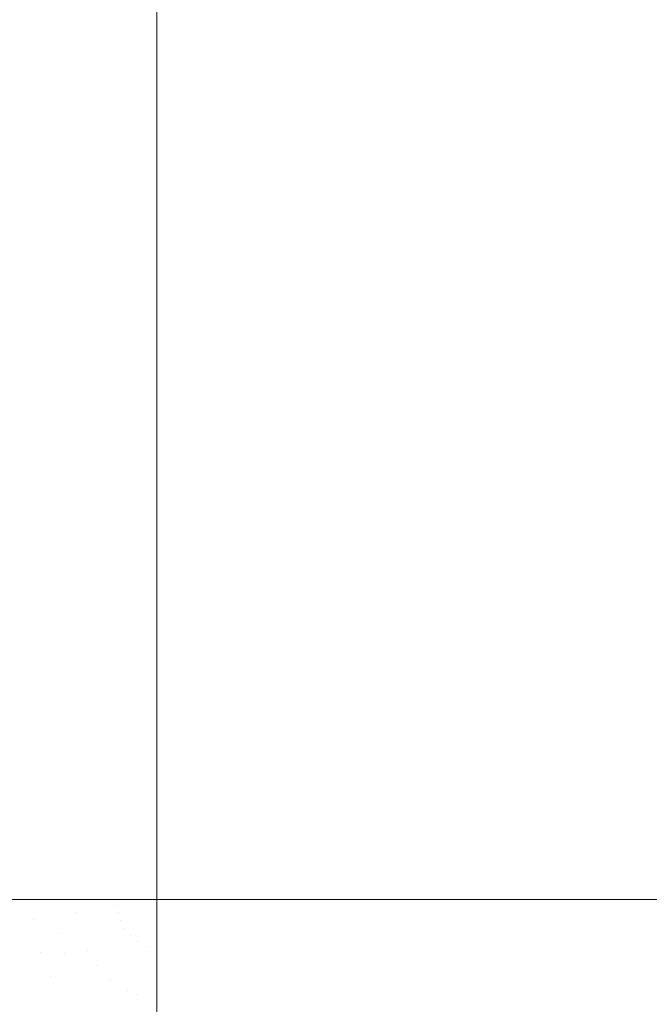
# Model space of a CAD drawing. Header units: centimetres. Extents: x -21.6 to 22.7, y 4.2 to 6.
# Tile 31 of 256: x -21.5124 to -21.4711, y 4.2933 to 4.358. Entities that reach past the tile are written whole.
import ezdxf

# ---------------------------------------------------------------- set-up
doc = ezdxf.new("R2010")
doc.units = ezdxf.units.CM
doc.header["$LTSCALE"] = 2.54
doc.layers.add('Lucido design-1', color=7, linetype='Continuous')

# ---------------------------------------------------------------- blocks, each defined once
blk = doc.blocks.new('Gruppo-3-1')
at = {"color": 7, "linetype": 'Continuous', "lineweight": 9}
for points, invisible_edges in [([(-21.513007, 5.900212, -2277.021501), (-21.510294, 5.900212, -2277.021828), (-21.510294, 4.300212, -2277.021828), (-21.513007, 4.300212, -2277.021501)], 10), ([(-21.513006, 4.300212, -2276.222845), (-21.510692, 4.300212, -2276.222553), (-21.510692, 5.900212, -2276.222553), (-21.513006, 5.900212, -2276.222845)], 10), ([(-21.508779, 5.900212, -2276.22239), (-21.510692, 5.900212, -2276.222553), (-21.510692, 4.300212, -2276.222553), (-21.508779, 4.300212, -2276.22239)], 10), ([(-21.510294, 5.900212, -2277.021828), (-21.507512, 5.900212, -2277.022049), (-21.507512, 4.300212, -2277.022049), (-21.508778, 4.300212, -2277.021948)], 10), ([(-21.508778, 4.300212, -2277.021948), (-21.510294, 4.300212, -2277.021828), (-21.510294, 5.900212, -2277.021828)], 10), ([(-21.508779, 4.300212, -2276.22239), (-21.507909, 4.300212, -2276.222316), (-21.507909, 5.900212, -2276.222316), (-21.508779, 5.900212, -2276.22239)], 10), ([(-21.50606, 5.900212, -2276.222233), (-21.507909, 5.900212, -2276.222316), (-21.507909, 4.300212, -2276.222316), (-21.50606, 4.300212, -2276.222233)], 10), ([(-21.50606, 4.300212, -2277.022106), (-21.507512, 4.300212, -2277.022049), (-21.507512, 5.900212, -2277.022049), (-21.50606, 5.900212, -2277.022106)], 10), ([(-21.50606, 4.300212, -2276.222233), (-21.505131, 4.300212, -2276.222191), (-21.505131, 5.900212, -2276.222191), (-21.50606, 5.900212, -2276.222233)], 10), ([(-21.50606, 5.900212, -2277.022106), (-21.504734, 5.900212, -2277.022158), (-21.504734, 4.300212, -2277.022158), (-21.50606, 4.300212, -2277.022106)], 10), ([(-21.505131, 5.900212, -2276.222191), (-21.505131, 4.300212, -2276.222191), (-21.503423, 4.300212, -2276.22217), (-21.503423, 5.900212, -2276.22217)], 1), ([(-21.504734, 4.300212, -2277.022158), (-21.504734, 5.900212, -2277.022158), (-21.503423, 5.900212, -2277.02217), (-21.503423, 4.300212, -2277.02217)], 1), ([(-21.503423, 4.300212, -2277.02217), (-21.503423, 5.900212, -2277.02217), (-6.792166, 5.900212, -2277.02217), (-6.792166, 4.700212, -2277.02217)], 8), ([(-6.792166, 4.700212, -2277.02217), (-6.791888, 4.686063, -2277.02217), (-21.503423, 4.300212, -2277.02217)], 10), ([(-6.791888, 4.686063, -2277.02217), (-6.79097, 4.670862, -2277.02217), (-21.503423, 4.300212, -2277.02217)], 10), ([(-21.503423, 4.300212, -2277.02217), (-6.79097, 4.670862, -2277.02217), (-6.789891, 4.660396, -2277.02217)], 9), ([(-6.789891, 4.660396, -2277.02217), (-6.789415, 4.655769, -2277.02217), (-21.503423, 4.300212, -2277.02217)], 10), ([(-6.789415, 4.655769, -2277.02217), (-6.787237, 4.640858, -2277.02217), (-21.503423, 4.300212, -2277.02217)], 10), ([(-21.503423, 4.300212, -2277.02217), (-6.787237, 4.640858, -2277.02217), (-6.784456, 4.626187, -2277.02217)], 9), ([(-21.503423, 4.300212, -2277.02217), (-6.784456, 4.626187, -2277.02217), (-6.781095, 4.611811, -2277.02217)], 9), ([(-21.503423, 4.300212, -2277.02217), (-6.781095, 4.611811, -2277.02217), (-6.777181, 4.597779, -2277.02217)], 9), ([(-21.503423, 4.300212, -2277.02217), (-6.777181, 4.597779, -2277.02217), (-6.772745, 4.584136, -2277.02217)], 9), ([(-21.503423, 4.300212, -2277.02217), (-6.772745, 4.584136, -2277.02217), (-6.767821, 4.57092, -2277.02217)], 9), ([(-21.503423, 4.300212, -2277.02217), (-6.767821, 4.57092, -2277.02217), (-6.766914, 4.568767, -2277.02217)], 9), ([(-6.766914, 4.568767, -2277.02217), (-6.762444, 4.558164, -2277.02217), (-21.503423, 4.300212, -2277.02217)], 10), ([(-21.503423, 4.300212, -2277.02217), (-6.762444, 4.558164, -2277.02217), (-6.756649, 4.545896, -2277.02217)], 9), ([(-21.503423, 4.300212, -2277.02217), (-6.756649, 4.545896, -2277.02217), (-6.750474, 4.534136, -2277.02217)], 9), ([(-21.503423, 4.300212, -2277.02217), (-6.750474, 4.534136, -2277.02217), (-6.743954, 4.522901, -2277.02217)], 9), ([(-21.503423, 4.300212, -2277.02217), (-6.743954, 4.522901, -2277.02217), (-6.742255, 4.520239, -2277.02217), (-6.737125, 4.512201, -2277.02217)], 9), ([(-21.503423, 4.300212, -2277.02217), (-6.737125, 4.512201, -2277.02217), (-6.730021, 4.502042, -2277.02217)], 9), ([(-21.503423, 4.300212, -2277.02217), (-6.730021, 4.502042, -2277.02217), (-6.722674, 4.492426, -2277.02217)], 9), ([(-6.722674, 4.492426, -2277.02217), (-6.715523, 4.483821, -2277.02217), (-21.503423, 4.300212, -2277.02217)], 10), ([(-21.503423, 4.300212, -2277.02217), (-6.715523, 4.483821, -2277.02217), (-6.707793, 4.47526, -2277.02217)], 9), ([(-21.503423, 4.300212, -2277.02217), (-6.707793, 4.47526, -2277.02217), (-6.699899, 4.467224, -2277.02217)], 9), ([(-21.503423, 4.300212, -2277.02217), (-6.699899, 4.467224, -2277.02217), (-6.691871, 4.45971, -2277.02217)], 9), ([(-21.503423, 4.300212, -2277.02217), (-6.691871, 4.45971, -2277.02217), (-6.683728, 4.452706, -2277.02217)], 9), ([(-21.503423, 4.300212, -2277.02217), (-6.683728, 4.452706, -2277.02217), (-6.67549, 4.446201, -2277.02217)], 9), ([(-21.503423, 4.300212, -2277.02217), (-6.67549, 4.446201, -2277.02217), (-6.667174, 4.440182, -2277.02217)], 9), ([(-21.503423, 4.300212, -2277.02217), (-6.667174, 4.440182, -2277.02217), (-6.660145, 4.43553, -2277.02217), (-6.658796, 4.434637, -2277.02217)], 9), ([(-21.503423, 4.300212, -2277.02217), (-6.658796, 4.434637, -2277.02217), (-6.650368, 4.429552, -2277.02217)], 9), ([(-21.503423, 4.300212, -2277.02217), (-6.650368, 4.429552, -2277.02217), (-6.641902, 4.424913, -2277.02217)], 9), ([(-21.503423, 4.300212, -2277.02217), (-6.641902, 4.424913, -2277.02217), (-6.633407, 4.42071, -2277.02217)], 9), ([(-21.503423, 4.300212, -2277.02217), (-6.633407, 4.42071, -2277.02217), (-6.624893, 4.416928, -2277.02217)], 9), ([(-21.503423, 4.300212, -2277.02217), (-6.624893, 4.416928, -2277.02217), (-6.616365, 4.413558, -2277.02217)], 9), ([(-6.616365, 4.413558, -2277.02217), (-6.607829, 4.410587, -2277.02217), (-21.503423, 4.300212, -2277.02217)], 10), ([(-21.503423, 4.300212, -2277.02217), (-6.607829, 4.410587, -2277.02217), (-6.604186, 4.409486, -2277.02217)], 9), ([(-6.604186, 4.409486, -2277.02217), (-6.599292, 4.408007, -2277.02217), (-21.503423, 4.300212, -2277.02217)], 10), ([(-21.503423, 4.300212, -2277.02217), (-6.599292, 4.408007, -2277.02217), (-6.590755, 4.405807, -2277.02217)], 9), ([(-21.503423, 4.300212, -2277.02217), (-6.590755, 4.405807, -2277.02217), (-6.582223, 4.403981, -2277.02217)], 9), ([(-21.503423, 4.300212, -2277.02217), (-6.582223, 4.403981, -2277.02217), (-6.573698, 4.402521, -2277.02217)], 9), ([(-21.503423, 4.300212, -2277.02217), (-6.573698, 4.402521, -2277.02217), (-6.565183, 4.401421, -2277.02217)], 9), ([(-21.503423, 4.300212, -2277.02217), (-6.565183, 4.401421, -2277.02217), (-6.556678, 4.400676, -2277.02217)], 9), ([(-21.503423, 4.300212, -2277.02217), (-6.556678, 4.400676, -2277.02217), (-6.548185, 4.400281, -2277.02217)], 9), ([(-21.503423, 4.300212, -2277.02217), (-6.548185, 4.400281, -2277.02217), (-6.542823, 4.400212, -2277.02217)], 9), ([(-6.542823, 4.400212, -2277.02217), (7.669748, 4.400212, -2277.02217), (22.630348, 4.300212, -2277.02217), (-21.503423, 4.300212, -2277.02217)], 10), ([(-21.513007, 4.300212, -2277.021501), (-21.510294, 4.300212, -2277.021828), (-21.511506, 4.298909, -2277.021687), (-21.512923, 4.298681, -2277.021503)], 14), ([(-21.512923, 4.298681, -2276.222837), (-21.511506, 4.298909, -2276.222653), (-21.510692, 4.300212, -2276.222553), (-21.513006, 4.300212, -2276.222845)], 11), ([(-21.510692, 4.300212, -2276.222553), (-21.511506, 4.298909, -2276.222653), (-21.508732, 4.299356, -2276.222378)], 11), ([(-21.508732, 4.299356, -2277.021962), (-21.511506, 4.298909, -2277.021687), (-21.510294, 4.300212, -2277.021828)], 11), ([(-21.508732, 4.299356, -2276.222378), (-21.508779, 4.300212, -2276.22239), (-21.510692, 4.300212, -2276.222553)], 9), ([(-21.510294, 4.300212, -2277.021828), (-21.508778, 4.300212, -2277.021948), (-21.508732, 4.299356, -2277.021962)], 10), ([(-21.507909, 4.300212, -2276.222316), (-21.508779, 4.300212, -2276.22239), (-21.508732, 4.299356, -2276.222378)], 10), ([(-21.508732, 4.299356, -2277.021962), (-21.508778, 4.300212, -2277.021948), (-21.507512, 4.300212, -2277.022049)], 9), ([(-21.507909, 4.300212, -2276.222316), (-21.508732, 4.299356, -2276.222378), (-21.506037, 4.299791, -2276.22222)], 11), ([(-21.507512, 4.300212, -2277.022049), (-21.508565, 4.298407, -2277.021962), (-21.508732, 4.299356, -2277.021962)], 11), ([(-21.506037, 4.299791, -2276.22222), (-21.508732, 4.299356, -2276.222378), (-21.508565, 4.298407, -2276.222378), (-21.505955, 4.299323, -2276.22222)], 15), ([(-21.505955, 4.299323, -2277.02212), (-21.508565, 4.298407, -2277.021962), (-21.507512, 4.300212, -2277.022049)], 11), ([(-21.506037, 4.299791, -2276.22222), (-21.50606, 4.300212, -2276.222233), (-21.507909, 4.300212, -2276.222316)], 9), ([(-21.507512, 4.300212, -2277.022049), (-21.50606, 4.300212, -2277.022106), (-21.505955, 4.299323, -2277.02212)], 10), ([(-21.505131, 4.300212, -2276.222191), (-21.50606, 4.300212, -2276.222233), (-21.506037, 4.299791, -2276.22222)], 10), ([(-21.505955, 4.299323, -2277.02212), (-21.50606, 4.300212, -2277.022106), (-21.504734, 4.300212, -2277.022158)], 9), ([(-21.506037, 4.299791, -2276.22222), (-21.503423, 4.300212, -2276.22217), (-21.505131, 4.300212, -2276.222191)], 9), ([(-21.505955, 4.299323, -2276.22222), (-21.503423, 4.300212, -2276.22217), (-21.506037, 4.299791, -2276.22222)], 11), ([(-21.505794, 4.298821, -2276.22222), (-21.503423, 4.300212, -2276.22217), (-21.505955, 4.299323, -2276.22222)], 11), ([(-21.505955, 4.299323, -2277.02212), (-21.503423, 4.300212, -2277.02217), (-21.505794, 4.298821, -2277.02212)], 11), ([(-21.504734, 4.300212, -2277.022158), (-21.503423, 4.300212, -2277.02217), (-21.505955, 4.299323, -2277.02212)], 10), ([(-21.505533, 4.298308, -2276.22222), (-21.503423, 4.300212, -2276.22217), (-21.505794, 4.298821, -2276.22222)], 11), ([(-21.505794, 4.298821, -2277.02212), (-21.503423, 4.300212, -2277.02217), (-21.505533, 4.298308, -2277.02212)], 11), ([(-21.505157, 4.297821, -2276.22222), (-21.503423, 4.300212, -2276.22217), (-21.505533, 4.298308, -2276.22222)], 11), ([(-21.505533, 4.298308, -2277.02212), (-21.503423, 4.300212, -2277.02217), (-21.505157, 4.297821, -2277.02212)], 11), ([(-21.504664, 4.297412, -2276.22222), (-21.503423, 4.300212, -2276.22217), (-21.505157, 4.297821, -2276.22222)], 11), ([(-21.505157, 4.297821, -2277.02212), (-21.503423, 4.300212, -2277.02217), (-21.504664, 4.297412, -2277.02212)], 11), ([(-21.504072, 4.297136, -2276.22222), (-21.503423, 4.300212, -2276.22217), (-21.504664, 4.297412, -2276.22222)], 11), ([(-21.504664, 4.297412, -2277.02212), (-21.503423, 4.300212, -2277.02217), (-21.504072, 4.297136, -2277.02212)], 11), ([(-21.503423, 4.297039, -2276.222239), (-21.503423, 4.300212, -2276.22217), (-21.504072, 4.297136, -2276.22222)], 10), ([(-21.504072, 4.297136, -2277.02212), (-21.503423, 4.300212, -2277.02217), (-21.503423, 4.297039, -2277.022101)], 9), ([(22.630348, 4.297039, -2276.222239), (22.630348, 4.300212, -2276.22217), (-21.503423, 4.300212, -2276.22217), (-21.503423, 4.297039, -2276.222239)], 8), ([(-21.503423, 4.297039, -2277.022101), (-21.503423, 4.300212, -2277.02217), (22.630348, 4.300212, -2277.02217), (22.630348, 4.297039, -2277.022101)], 8), ([(-21.509899, 4.297939, -2276.2225), (-21.508565, 4.298407, -2276.222378), (-21.508732, 4.299356, -2276.222378), (-21.511506, 4.298909, -2276.222653)], 15), ([(-21.511506, 4.298909, -2277.021687), (-21.508732, 4.299356, -2277.021962), (-21.508565, 4.298407, -2277.021962), (-21.509899, 4.297939, -2277.02184)], 15), ([(-21.505955, 4.299323, -2276.22222), (-21.508565, 4.298407, -2276.222378), (-21.508238, 4.297388, -2276.222378), (-21.505794, 4.298821, -2276.22222)], 15), ([(-21.505794, 4.298821, -2277.02212), (-21.508238, 4.297388, -2277.021962), (-21.508565, 4.298407, -2277.021962), (-21.505955, 4.299323, -2277.02212)], 15), ([(-21.512624, 4.296983, -2276.222837), (-21.511252, 4.297465, -2276.222653), (-21.511506, 4.298909, -2276.222653), (-21.512923, 4.298681, -2276.222837)], 15), ([(-21.512923, 4.298681, -2277.021503), (-21.511506, 4.298909, -2277.021687), (-21.511252, 4.297465, -2277.021687), (-21.512624, 4.296983, -2277.021503)], 15), ([(-21.511506, 4.298909, -2276.222653), (-21.511252, 4.297465, -2276.222653), (-21.509899, 4.297939, -2276.2225)], 11), ([(-21.509899, 4.297939, -2277.02184), (-21.511252, 4.297465, -2277.021687), (-21.511506, 4.298909, -2277.021687)], 11), ([(-21.509487, 4.296655, -2276.2225), (-21.508238, 4.297388, -2276.222378), (-21.508565, 4.298407, -2276.222378), (-21.509899, 4.297939, -2276.2225)], 15), ([(-21.509899, 4.297939, -2277.02184), (-21.508565, 4.298407, -2277.021962), (-21.508238, 4.297388, -2277.021962), (-21.509487, 4.296655, -2277.02184)], 15), ([(-21.505533, 4.298308, -2276.22222), (-21.505794, 4.298821, -2276.22222), (-21.508238, 4.297388, -2276.222378), (-21.508001, 4.296865, -2276.222378)], 15), ([(-21.508001, 4.296865, -2277.021962), (-21.508238, 4.297388, -2277.021962), (-21.505794, 4.298821, -2277.02212), (-21.505533, 4.298308, -2277.02212)], 15), ([(-21.509487, 4.296655, -2276.2225), (-21.509899, 4.297939, -2276.2225), (-21.511252, 4.297465, -2276.222653), (-21.511038, 4.296698, -2276.222653)], 15), ([(-21.511038, 4.296698, -2277.021687), (-21.511252, 4.297465, -2277.021687), (-21.509899, 4.297939, -2277.02184), (-21.509487, 4.296655, -2277.02184)], 15), ([(-21.508001, 4.296865, -2276.222378), (-21.507708, 4.296345, -2276.222378), (-21.505533, 4.298308, -2276.22222)], 11), ([(-21.505533, 4.298308, -2277.02212), (-21.507708, 4.296345, -2277.021962), (-21.508001, 4.296865, -2277.021962)], 11), ([(-21.505157, 4.297821, -2276.22222), (-21.505533, 4.298308, -2276.22222), (-21.507708, 4.296345, -2276.222378), (-21.507357, 4.295838, -2276.222378)], 15), ([(-21.507357, 4.295838, -2277.021962), (-21.507708, 4.296345, -2277.021962), (-21.505533, 4.298308, -2277.02212), (-21.505157, 4.297821, -2277.02212)], 15), ([(-21.507357, 4.295838, -2276.222378), (-21.506945, 4.295356, -2276.222378), (-21.505157, 4.297821, -2276.22222)], 11), ([(-21.505157, 4.297821, -2277.02212), (-21.506945, 4.295356, -2277.021962), (-21.507357, 4.295838, -2277.021962)], 11), ([(-21.504664, 4.297412, -2276.22222), (-21.505157, 4.297821, -2276.22222), (-21.506945, 4.295356, -2276.222378), (-21.506473, 4.294914, -2276.222378)], 15), ([(-21.506473, 4.294914, -2277.021962), (-21.506945, 4.295356, -2277.021962), (-21.505157, 4.297821, -2277.02212), (-21.504664, 4.297412, -2277.02212)], 15), ([(-21.513724, 4.295459, -2276.223055), (-21.511038, 4.296698, -2276.222653), (-21.511252, 4.297465, -2276.222653), (-21.512624, 4.296983, -2276.222837)], 15), ([(-21.512624, 4.296983, -2277.021503), (-21.511252, 4.297465, -2277.021687), (-21.511038, 4.296698, -2277.021687), (-21.513724, 4.295459, -2277.021285)], 15), ([(-21.510393, 4.295117, -2276.222653), (-21.508001, 4.296865, -2276.222378), (-21.508238, 4.297388, -2276.222378), (-21.509487, 4.296655, -2276.2225)], 15), ([(-21.509487, 4.296655, -2277.02184), (-21.508238, 4.297388, -2277.021962), (-21.508001, 4.296865, -2277.021962), (-21.510393, 4.295117, -2277.021687)], 15), ([(-21.506473, 4.294914, -2276.222378), (-21.505944, 4.294525, -2276.222378), (-21.504664, 4.297412, -2276.22222)], 11), ([(-21.504664, 4.297412, -2277.02212), (-21.505944, 4.294525, -2277.021962), (-21.506473, 4.294914, -2277.021962)], 11), ([(-21.504072, 4.297136, -2276.22222), (-21.504664, 4.297412, -2276.22222), (-21.505944, 4.294525, -2276.222378), (-21.505363, 4.294205, -2276.222378)], 15), ([(-21.505363, 4.294205, -2277.021962), (-21.505944, 4.294525, -2277.021962), (-21.504664, 4.297412, -2277.02212), (-21.504072, 4.297136, -2277.02212)], 15), ([(-21.505363, 4.294205, -2276.222378), (-21.504742, 4.293965, -2276.222378), (-21.504072, 4.297136, -2276.22222)], 11), ([(-21.504072, 4.297136, -2277.02212), (-21.504742, 4.293965, -2277.021962), (-21.505363, 4.294205, -2277.021962)], 11), ([(-21.504072, 4.297136, -2276.22222), (-21.504742, 4.293965, -2276.222378), (-21.503423, 4.29585, -2276.222265)], 11), ([(-21.503423, 4.29585, -2277.022075), (-21.504742, 4.293965, -2277.021962), (-21.504072, 4.297136, -2277.02212)], 11), ([(-21.503423, 4.29585, -2276.222265), (-21.503423, 4.297039, -2276.222239), (-21.504072, 4.297136, -2276.22222)], 10), ([(-21.504072, 4.297136, -2277.02212), (-21.503423, 4.297039, -2277.022101), (-21.503423, 4.29585, -2277.022075)], 9), ([(-21.513724, 4.295459, -2276.223055), (-21.51334, 4.294395, -2276.223055), (-21.510754, 4.295912, -2276.222653), (-21.511038, 4.296698, -2276.222653)], 15), ([(-21.511038, 4.296698, -2277.021687), (-21.510754, 4.295912, -2277.021687), (-21.51334, 4.294395, -2277.021285), (-21.513724, 4.295459, -2277.021285)], 15), ([(-21.511038, 4.296698, -2276.222653), (-21.510754, 4.295912, -2276.222653), (-21.509487, 4.296655, -2276.2225)], 11), ([(-21.509487, 4.296655, -2277.02184), (-21.510754, 4.295912, -2277.021687), (-21.511038, 4.296698, -2277.021687)], 11), ([(-21.509487, 4.296655, -2276.2225), (-21.510754, 4.295912, -2276.222653), (-21.510393, 4.295117, -2276.222653)], 11), ([(-21.510393, 4.295117, -2277.021687), (-21.510754, 4.295912, -2277.021687), (-21.509487, 4.296655, -2277.02184)], 11), ([(-21.510393, 4.295117, -2276.222653), (-21.509947, 4.294325, -2276.222653), (-21.507708, 4.296345, -2276.222378), (-21.508001, 4.296865, -2276.222378)], 15), ([(-21.508001, 4.296865, -2277.021962), (-21.507708, 4.296345, -2277.021962), (-21.509947, 4.294325, -2277.021687), (-21.510393, 4.295117, -2277.021687)], 15), ([(-21.503423, 4.297039, -2276.222239), (-21.503423, 4.29585, -2276.222265), (22.630348, 4.29585, -2276.222265), (22.630348, 4.297039, -2276.222239)], 10), ([(22.630348, 4.297039, -2277.022101), (22.630348, 4.29585, -2277.022075), (-21.503423, 4.29585, -2277.022075), (-21.503423, 4.297039, -2277.022101)], 10), ([(-21.510393, 4.295117, -2276.222653), (-21.510754, 4.295912, -2276.222653), (-21.51334, 4.294395, -2276.223055), (-21.512852, 4.293319, -2276.223055)], 15), ([(-21.512852, 4.293319, -2277.021285), (-21.51334, 4.294395, -2277.021285), (-21.510754, 4.295912, -2277.021687), (-21.510393, 4.295117, -2277.021687)], 15), ([(-21.507357, 4.295838, -2276.222378), (-21.507708, 4.296345, -2276.222378), (-21.509947, 4.294325, -2276.222653), (-21.509413, 4.293552, -2276.222653)], 15), ([(-21.509413, 4.293552, -2277.021687), (-21.509947, 4.294325, -2277.021687), (-21.507708, 4.296345, -2277.021962), (-21.507357, 4.295838, -2277.021962)], 15), ([(-21.509413, 4.293552, -2276.222653), (-21.508785, 4.292819, -2276.222653), (-21.506945, 4.295356, -2276.222378), (-21.507357, 4.295838, -2276.222378)], 15), ([(-21.507357, 4.295838, -2277.021962), (-21.506945, 4.295356, -2277.021962), (-21.508785, 4.292819, -2277.021687), (-21.509413, 4.293552, -2277.021687)], 15), ([(-21.504742, 4.293965, -2276.222378), (-21.503423, 4.293769, -2276.222402), (-21.503423, 4.29585, -2276.222265)], 9), ([(-21.503423, 4.29585, -2277.022075), (-21.503423, 4.293769, -2277.021938), (-21.504742, 4.293965, -2277.021962)], 10), ([(22.630348, 4.293769, -2276.222402), (22.630348, 4.29585, -2276.222265), (-21.503423, 4.29585, -2276.222265), (-21.503423, 4.293769, -2276.222402)], 10), ([(-21.503423, 4.293769, -2277.021938), (-21.503423, 4.29585, -2277.022075), (22.630348, 4.29585, -2277.022075), (22.630348, 4.293769, -2277.021938)], 10), ([(-21.506473, 4.294914, -2276.222378), (-21.506945, 4.295356, -2276.222378), (-21.508785, 4.292819, -2276.222653), (-21.508067, 4.292146, -2276.222653)], 15), ([(-21.508067, 4.292146, -2277.021687), (-21.508785, 4.292819, -2277.021687), (-21.506945, 4.295356, -2277.021962), (-21.506473, 4.294914, -2277.021962)], 15), ([(-21.512852, 4.293319, -2276.223055), (-21.512249, 4.292247, -2276.223055), (-21.509947, 4.294325, -2276.222653), (-21.510393, 4.295117, -2276.222653)], 15), ([(-21.510393, 4.295117, -2277.021687), (-21.509947, 4.294325, -2277.021687), (-21.512249, 4.292247, -2277.021285), (-21.512852, 4.293319, -2277.021285)], 15), ([(-21.508067, 4.292146, -2276.222653), (-21.507261, 4.291554, -2276.222653), (-21.505944, 4.294525, -2276.222378), (-21.506473, 4.294914, -2276.222378)], 15), ([(-21.506473, 4.294914, -2277.021962), (-21.505944, 4.294525, -2277.021962), (-21.507261, 4.291554, -2277.021687), (-21.508067, 4.292146, -2277.021687)], 15), ([(-21.505363, 4.294205, -2276.222378), (-21.505944, 4.294525, -2276.222378), (-21.507261, 4.291554, -2276.222653), (-21.506377, 4.291066, -2276.222653)], 15), ([(-21.506377, 4.291066, -2277.021687), (-21.507261, 4.291554, -2277.021687), (-21.505944, 4.294525, -2277.021962), (-21.505363, 4.294205, -2277.021962)], 15), ([(-21.509413, 4.293552, -2276.222653), (-21.509947, 4.294325, -2276.222653), (-21.512249, 4.292247, -2276.223055), (-21.511526, 4.291203, -2276.223055)], 15), ([(-21.511526, 4.291203, -2277.021285), (-21.512249, 4.292247, -2277.021285), (-21.509947, 4.294325, -2277.021687), (-21.509413, 4.293552, -2277.021687)], 15), ([(-21.506377, 4.291066, -2276.222653), (-21.50543, 4.290702, -2276.222653), (-21.504742, 4.293965, -2276.222378), (-21.505363, 4.294205, -2276.222378)], 15), ([(-21.505363, 4.294205, -2277.021962), (-21.504742, 4.293965, -2277.021962), (-21.50543, 4.290702, -2277.021687), (-21.506377, 4.291066, -2277.021687)], 15), ([(-21.504742, 4.293965, -2276.222378), (-21.50543, 4.290702, -2276.222653), (-21.503423, 4.291496, -2276.22255)], 11), ([(-21.503423, 4.291496, -2277.021789), (-21.50543, 4.290702, -2277.021687), (-21.504742, 4.293965, -2277.021962)], 11), ([(-21.503423, 4.291496, -2276.22255), (-21.503423, 4.293769, -2276.222402), (-21.504742, 4.293965, -2276.222378)], 10), ([(-21.504742, 4.293965, -2277.021962), (-21.503423, 4.293769, -2277.021938), (-21.503423, 4.291496, -2277.021789)], 9), ([(-21.508785, 4.292819, -2276.222653), (-21.509413, 4.293552, -2276.222653), (-21.511526, 4.291203, -2276.223055), (-21.511117, 4.290699, -2276.223055)], 15), ([(-21.511117, 4.290699, -2277.021285), (-21.511526, 4.291203, -2277.021285), (-21.509413, 4.293552, -2277.021687), (-21.508785, 4.292819, -2277.021687)], 15), ([(-21.503423, 4.293769, -2276.222402), (-21.503423, 4.291496, -2276.22255), (22.630348, 4.291496, -2276.22255), (22.630348, 4.293769, -2276.222402)], 10), ([(22.630348, 4.293769, -2277.021938), (22.630348, 4.291496, -2277.021789), (-21.503423, 4.291496, -2277.021789), (-21.503423, 4.293769, -2277.021938)], 10)]:
    blk.add_3dface(points, dxfattribs=dict(at, invisible_edges=invisible_edges))
blk.add_3dface([(-21.503423, 5.900212, -2276.22217), (-21.503423, 4.300212, -2276.22217), (22.630348, 4.300212, -2276.22217), (22.630348, 5.900212, -2276.22217)], dxfattribs=at)
blk = doc.blocks.new('Gruppo-4-1')
at = {"color": 7}
blk.add_blockref('Gruppo-3-1', (0, 0), dxfattribs=at)

msp = doc.modelspace()

# ---------------------------------------------------------------- block references
at = {"layer": 'Lucido design-1', "color": 7}
msp.add_blockref('Gruppo-4-1', (0, 0), dxfattribs=at)

doc.saveas('drawing.dxf')
